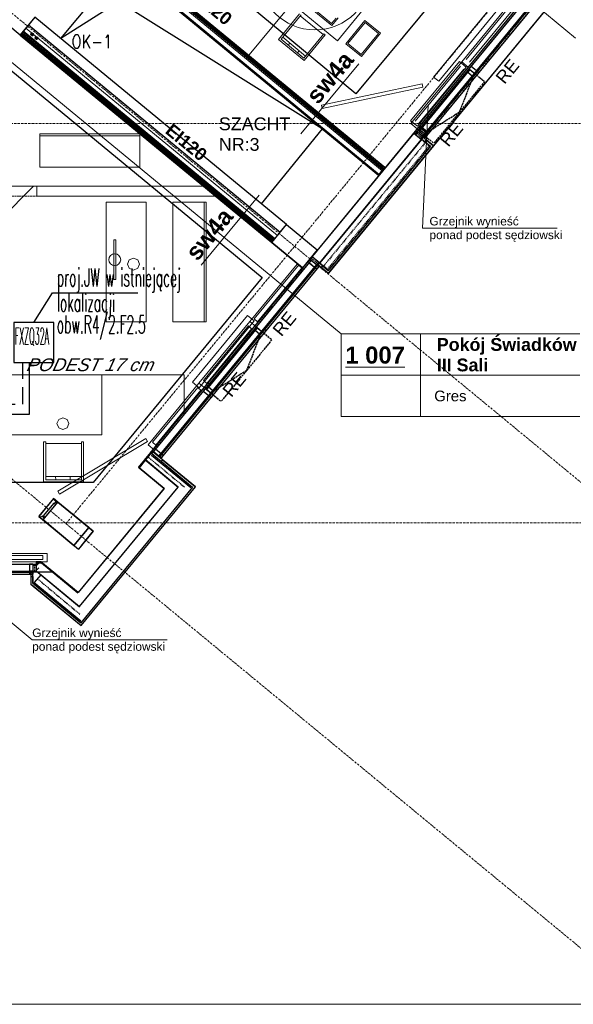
# Model space of a CAD drawing. Header units: millimetres. Extents: x -8642 to 28269, y -6609 to 3701.
# Tile 180 of 256: x 6804 to 7636, y -5987 to -4508. Entities that reach past the tile are written whole.
import ezdxf
from ezdxf.enums import TextEntityAlignment as Align

# ---------------------------------------------------------------- set-up
doc = ezdxf.new("R2010")
doc.units = ezdxf.units.MM
doc.header["$LTSCALE"] = 1000
doc.header["$MEASUREMENT"] = 0
for name, pattern in [('DASHED', [19.05, 12.7, -6.35]), ('rzut 1 pietra$0$ArchiTECH.PC 1. Line Type', [0.004, 0.003, -0.001]), ('rzut 1 pietra$0$ArchiTECH.PC 2. Line Type', [0.0025, 0.0015, -0.001]), ('rzut 1 pietra$0$ArchiTECH.PC 5. Line Type', [0.0053, 0.003, -0.001, 0.0003, -0.001]), ('rzut 1 pietra$0$ArchiTECH.PC Solid Line Type', [0]), ('SUFIT_1 PIETRO$0$ArchiTECH.PC 1. Line Type', [0.004, 0.003, -0.001]), ('SUFIT_1 PIETRO$0$ArchiTECH.PC 2. Line Type', [0.0025, 0.0015, -0.001]), ('SUFIT_1 PIETRO$0$ArchiTECH.PC Solid Line Type', [0])]:
    doc.linetypes.add(name, pattern=pattern)
doc.layers.get('0').update_dxf_attribs({"lineweight": 25})
for name, color, linetype, lineweight in [('2DL_SYM', 7, 'Continuous', 30), ('_Etap_1_klimatyzator_w starej_lokalizacji', 5, 'Continuous', 30), ('_Etap_1_opis', 7, 'Continuous', 30), ('_Etapy_opis', 7, 'Continuous', 18), ('IS_ARCH', 254, 'Continuous', 18), ('IS_FREON_GAZ', 254, 'DASHED', 30), ('IS_HC_FREON_CIECZ', 254, 'Continuous', 30), ('KLIMA_BEZ_ZMIAN', 254, 'Continuous', 30)]:
    doc.layers.add(name, color=color, linetype=linetype, lineweight=lineweight)
for name, color, linetype in [('SUFIT_1 PIETRO$0$ELEM KONSTRUKCJI - inwent', 254, 'Continuous'), ('SUFIT_1 PIETRO$0$INWENTARYZACJA', 254, 'Continuous'), ('SUFIT_1 PIETRO$0$Kalka 1', 254, 'Continuous'), ('SUFIT_1 PIETRO$0$Layer248', 254, 'Continuous'), ('SUFIT_1 PIETRO$0$LAYER79', 254, 'Continuous'), ('SUFIT_1 PIETRO$0$TYP SUFITÓW_NOWYCH', 254, 'Continuous')]:
    doc.layers.add(name, color=color, linetype=linetype)
doc.styles.add('CP_ATTR', font='simplex.shx')
doc.styles.add('romans1', font='simplex.shx', dxfattribs={"width": 0.8})
doc.styles.add('rzut 1 pietra$0$ArchiTECHStyle1', font='arial.ttf', dxfattribs={"height": 0.16})
doc.styles.add('rzut 1 pietra$0$ArchiTECHStyle2', font='ariali.ttf', dxfattribs={"oblique": 15, "height": 0.16})
doc.styles.add('rzut 1 pietra$0$ArchiTECHStyle3', font='arialbd.ttf', dxfattribs={"height": 0.192})

# ---------------------------------------------------------------- blocks, each defined once
blk = doc.blocks.new('jw_FXZQ32A')
blk.add_lwpolyline([(0, 0), (60, 0), (60, 60), (0, 60)], close=True)
at = {"color": 7, "style": 'romans1', "width": 0.35}
blk.add_text('FXZQ32A', height=25, rotation=359.9189, dxfattribs=at).set_placement((1.5, 27.4))

msp = doc.modelspace()

# ---------------------------------------------------------------- linework, layer by layer
at = {"layer": '_Etap_1_opis'}
for p, q in [((6825.4, -4963.3), (6853.8, -4918.5)), ((6853.8, -4918.5), (6981.7, -4918.5))]:
    msp.add_line(p, q, dxfattribs=at)
at = {"layer": '_Etapy_opis', "color": 5}
msp.add_lwpolyline([(3477.8, -3961.2), (3141.9, -3007), (5530.3, -3007), (5741.1, -2653.1), (9611.1, -4017.9), (7982.1, -5987.2), (4191, -5987.2), (4191.2, -3961.2)], close=True, dxfattribs=at)
at = {"layer": 'IS_ARCH', "linetype": 'rzut 1 pietra$0$ArchiTECH.PC 5. Line Type'}
for p, q in [((11454.1, 291.3), (6873.9, -5265.2)), ((5712.6, -3608.2), (8017, -5507.7)), ((5369.2, -4024.9), (7673.5, -5924.4)), ((2842.3, -4663.5), (8377.9, -4664.1)), ((-3569.1, -5262.9), (7882.4, -5264))]:
    msp.add_line(p, q, dxfattribs=at)
at = {"layer": 'IS_ARCH', "linetype": 'rzut 1 pietra$0$ArchiTECH.PC 1. Line Type'}
for p, q in [((7964.4, -4012.9), (7255.2, -4873.3)), ((7487.5, -4588.5), (7464.7, -4647.6)), ((7487.5, -4588.5), (7502.9, -4601.2)), ((7502.9, -4601.2), (7426.6, -4693.8)), ((7464.7, -4647.6), (7411.1, -4681.1)), ((7411.1, -4681.1), (7426.6, -4693.8)), ((6680.3, -4758.2), (6830.3, -4758.2)), ((6680.3, -4773.2), (6830.3, -4773.2)), ((7243.6, -4863.8), (6982.7, -5180.3)), ((7243.6, -4863.8), (7255.2, -4873.3)), ((7167.8, -4976.2), (7145.1, -5035.3)), ((7167.8, -4976.2), (7183.3, -4989)), ((7183.3, -4989), (7107, -5081.6)), ((7145.1, -5035.3), (7091.5, -5068.8)), ((7091.5, -5068.8), (7107, -5081.6)), ((6982.7, -5180.3), (7021.3, -5212.1)), ((6837.2, -5323.9), (6891.9, -5369))]:
    msp.add_line(p, q, dxfattribs=at)
at = {"layer": 'IS_ARCH', "linetype": 'rzut 1 pietra$0$ArchiTECH.PC Solid Line Type'}
for p, q in [((7149.3, -4560.8), (7501.6, -4133.6)), ((7799, -4194), (7401.4, -4676.3)), ((7807.1, -4200.7), (7409.5, -4683)), ((7808.2, -4201.7), (7410.7, -4684)), ((7810.5, -4203.6), (7413, -4685.9)), ((7824.7, -4213.9), (7425.9, -4697.8)), ((7706.4, -4302.4), (7353.4, -4730.7)), ((7639.6, -4535.8), (7422.4, -4356.8)), ((7616.9, -4362.6), (7426.3, -4594.3)), ((7616.9, -4362.6), (7426.3, -4594.3)), ((7353, -4730.3), (6917.4, -4371.3)), ((6917.6, -4373.4), (7352, -4731.5)), ((6917.8, -4375.5), (7351.1, -4732.6)), ((6918, -4377.6), (7350.1, -4733.8)), ((7434.1, -4600.7), (7624.7, -4369)), ((7434.1, -4600.7), (7624.7, -4369)), ((6918.2, -4379.7), (7349.1, -4735)), ((6919.2, -4390.3), (7344.4, -4740.7)), ((6866.2, -4536.3), (6958.4, -4424.4)), ((6958.4, -4424.4), (7258.9, -4672.3)), ((7548.5, -4474.3), (7468.4, -4571.5)), ((7548.5, -4478.5), (7475, -4567.8)), ((6804.9, -4531.2), (6758.6, -4493.1)), ((6953.3, -4481.5), (6866.2, -4536.3)), ((7258.9, -4672.3), (6953.3, -4481.5)), ((7212.1, -4482.8), (7281.6, -4539.9)), ((7273.2, -4517), (7238.5, -4488.4)), ((7241.3, -4488.1), (7272.9, -4514.1)), ((7281.6, -4539.9), (7329.3, -4482)), ((7478, -4579.5), (7558.1, -4482.3)), ((7553.6, -4482.7), (7480, -4571.9)), ((7287.1, -4980.3), (6699.8, -4496.2)), ((6827.1, -4504.2), (6804.9, -4531.2)), ((7193.2, -4537.9), (7224.9, -4499.3)), ((7227, -4501), (7197, -4537.5)), ((7260.3, -4530.7), (7225.9, -4502.4)), ((7272.9, -4514.1), (7279.9, -4505.7)), ((7282.7, -4505.4), (7273.2, -4517)), ((7294.5, -4544.3), (7323.1, -4509.6)), ((7323.1, -4509.6), (7346.3, -4528.6)), ((6813.5, -4520.8), (6804.9, -4531.2)), ((7191.6, -4832.6), (6813.5, -4520.8)), ((7323.4, -4512.4), (7297.3, -4544.1)), ((7343.4, -4528.9), (7323.4, -4512.4)), ((6804.9, -4531.2), (7080.2, -4758.2)), ((7184, -4841.8), (6805.8, -4530.1)), ((7185, -4840.7), (6806.8, -4528.9)), ((7185.9, -4839.5), (6807.7, -4527.8)), ((7186.9, -4838.3), (6808.7, -4526.6)), ((7231.8, -4569.7), (7193.2, -4537.9)), ((7197, -4537.5), (7231.4, -4565.8)), ((7234, -4562.9), (7199.5, -4534.5)), ((7231.4, -4565.8), (7261.4, -4529.3)), ((7263.5, -4531), (7231.8, -4569.7)), ((7261.4, -4529.3), (7263.5, -4531)), ((7317.4, -4560.6), (7343.4, -4528.9)), ((7346.3, -4528.6), (7317.7, -4563.4)), ((7210.3, -4543.4), (7207.8, -4546.4)), ((7221.9, -4558), (7224.4, -4555)), ((7317.7, -4563.4), (7294.5, -4544.3)), ((7297.3, -4544.1), (7317.4, -4560.6)), ((7226.9, -4679.8), (7313.9, -4574.3)), ((7464.9, -4571.2), (7391.7, -4659.9)), ((7464.9, -4571.2), (7391.7, -4659.9)), ((7468.4, -4571.5), (7392, -4664.1)), ((7466.4, -4578.2), (7398.7, -4660.4)), ((7401.7, -4672.1), (7478, -4579.5)), ((7401.8, -4668.2), (7474.9, -4579.4)), ((7401.8, -4668.2), (7474.9, -4579.4)), ((7471.5, -4582.3), (7403.6, -4664.5)), ((7480.9, -4583.1), (7404.6, -4675.7)), ((7474.9, -4579.4), (7464.9, -4571.2)), ((7474.9, -4579.4), (7464.9, -4571.2)), ((7468.4, -4571.5), (7478, -4579.5)), ((7478, -4579.5), (7468.4, -4571.5)), ((7480.9, -4583.1), (7477.7, -4586.9)), ((7482.5, -4577.9), (7479.3, -4581.8)), ((7479.3, -4581.8), (7487.5, -4588.5)), ((7480.9, -4583.1), (7487.5, -4588.5)), ((7482.5, -4577.9), (7490.7, -4584.6)), ((7490.7, -4584.6), (7487.5, -4588.5)), ((7426.3, -4594.3), (7434.1, -4600.7)), ((7426.3, -4594.3), (7434.1, -4600.7)), ((7477.7, -4586.9), (7484.3, -4592.3)), ((7487.5, -4588.5), (7484.3, -4592.3)), ((7491.8, -4585.6), (7488.6, -4589.4)), ((7488.6, -4589.4), (7490.9, -4591.3)), ((7494.1, -4587.5), (7490.9, -4591.3)), ((7491.8, -4585.6), (7494.1, -4587.5)), ((7408.8, -4604.6), (7257.9, -4636.6)), ((7408.8, -4604.6), (7257.9, -4636.6)), ((7259, -4641.5), (7409.9, -4609.5)), ((7259, -4641.5), (7409.9, -4609.5)), ((7409.9, -4609.5), (7408.8, -4604.6)), ((7409.9, -4609.5), (7408.8, -4604.6)), ((7257.9, -4636.6), (7259, -4641.5)), ((7257.9, -4636.6), (7259, -4641.5)), ((7409.3, -4821.4), (7418.1, -4636.8)), ((7258.9, -4672.3), (7167.3, -4784.7)), ((7405.5, -4667.4), (7243.7, -4863.8)), ((7258.9, -4672.3), (7258.9, -4672.3)), ((7391.7, -4659.9), (7401.8, -4668.2)), ((7391.7, -4659.9), (7401.8, -4668.2)), ((7392, -4664.1), (7401.7, -4672.1)), ((7404.6, -4672.5), (7401.4, -4676.3)), ((7407.7, -4671.8), (7404.6, -4675.7)), ((7404.6, -4672.5), (7412.7, -4679.2)), ((7417.1, -4676.9), (7405.5, -4667.4)), ((7407.7, -4671.8), (7414.3, -4677.2)), ((6984.7, -4679.5), (6834.7, -4679.5)), ((6834.7, -4679.5), (6834.7, -4729.5)), ((6984.7, -4682.5), (6834.7, -4682.5)), ((6984.7, -4729.5), (6984.7, -4679.5)), ((7396.3, -4678.6), (7243.7, -4863.8)), ((7255.2, -4873.3), (7417.1, -4676.9)), ((7407.9, -4688.1), (7255.2, -4873.3)), ((7396.3, -4678.6), (7407.9, -4688.1)), ((7401.4, -4676.3), (7398.2, -4680.2)), ((7398.2, -4680.2), (7399.2, -4681)), ((7402.4, -4677.1), (7399.2, -4681)), ((7401.4, -4676.3), (7402.4, -4677.1)), ((7401.4, -4676.3), (7409.6, -4683)), ((7404, -4684.8), (7406.5, -4686.8)), ((7404.6, -4675.7), (7411.1, -4681.1)), ((7411.2, -4681.2), (7406.5, -4686.9)), ((7411.2, -4681.2), (7406.5, -4686.8)), ((7406.5, -4686.9), (7407.5, -4687.7)), ((7412.2, -4682), (7407.5, -4687.7)), ((7410.1, -4684.7), (7408.1, -4687)), ((7408.1, -4687), (7421.6, -4698.2)), ((7412.7, -4679.2), (7409.6, -4683)), ((7425.9, -4697.8), (7410.1, -4684.7)), ((7413.9, -4680.1), (7410.7, -4684)), ((7410.7, -4684), (7413, -4685.9)), ((7414.3, -4677.2), (7411.1, -4681.1)), ((7411.2, -4681.2), (7412.2, -4682)), ((7416.2, -4682), (7413, -4685.9)), ((7413.9, -4680.1), (7416.2, -4682)), ((7421.6, -4698.2), (7267.7, -4884.9)), ((7421.6, -4698.2), (7267.7, -4884.9)), ((7268.1, -4889.1), (7425.9, -4697.8)), ((7425.9, -4697.8), (7268.1, -4889.1)), ((7415.1, -4688.9), (7413.2, -4691.2)), ((7413.2, -4691.2), (7421.6, -4698.2)), ((7415.1, -4688.9), (7425.9, -4697.8)), ((6834.7, -4729.5), (6984.7, -4729.5)), ((7344.4, -4740.7), (7353, -4730.3)), ((6680.3, -4758.2), (6830.3, -4758.2)), ((6830.3, -4758.2), (6680.3, -4758.2)), ((6830.3, -4758.2), (6680.3, -4758.2)), ((6825.3, -4758.2), (6775.8, -4807.7)), ((7080.2, -4758.2), (6830.3, -4758.2)), ((6830.3, -4758.2), (6830.3, -4763.2)), ((6830.3, -4763.2), (6830.3, -4773.2)), ((6830.3, -4773.2), (7098.4, -4773.2)), ((7164.1, -4771.6), (7077.1, -4877.1)), ((7098.4, -4773.2), (7183, -4843)), ((6934.3, -4962.3), (6934.3, -4782.3)), ((6934.3, -4782.3), (6994.3, -4782.3)), ((6994.3, -4782.3), (6994.3, -4962.3)), ((7084.3, -4782.3), (7034.3, -4782.3)), ((7034.3, -4782.3), (7034.3, -4962.3)), ((7081.3, -4962.3), (7081.3, -4782.3)), ((7084.3, -4962.3), (7084.3, -4782.3)), ((7183, -4842.9), (7205.2, -4815.9)), ((7205.2, -4815.9), (7251.5, -4854)), ((7409.3, -4821.4), (7612.1, -4821.4)), ((7183, -4843), (7191.6, -4832.6)), ((6945.6, -4838.7), (6945.6, -4898.7)), ((6948.6, -4838.7), (6945.6, -4838.7)), ((6948.6, -4898.7), (6948.6, -4838.7)), ((7229.3, -4881.1), (7183, -4842.9)), ((7183, -4843), (7229.3, -4881.1)), ((7183, -4843), (7229.3, -4881.1)), ((7251.5, -4854), (7229.3, -4881.1)), ((7251.6, -4854.1), (7229.3, -4881.1)), ((7243.7, -4863.8), (7255.2, -4873.3)), ((7243.7, -4863.8), (7255.2, -4873.3)), ((6969, -4869), (6966.3, -4875.3)), ((6966.3, -4875.3), (6969, -4881.7)), ((6975.3, -4866.4), (6969, -4869)), ((6981.6, -4869), (6975.3, -4866.4)), ((6975.3, -4866.4), (6975.3, -4866.4)), ((6984.3, -4875.3), (6981.6, -4869)), ((6981.6, -4881.7), (6984.3, -4875.3)), ((7242.4, -4869.2), (7005.4, -5156.7)), ((7250.5, -4875.9), (7013.5, -5163.4)), ((7251.7, -4876.9), (7014.7, -5164.4)), ((7254, -4878.8), (7017, -5166.3)), ((7221.3, -4875.2), (7150.1, -4961.6)), ((7224.4, -4875.7), (7156.7, -4957.8)), ((7229.3, -4879.7), (7161.6, -4961.9)), ((7230.9, -4883.1), (7221.3, -4875.2)), ((7242.4, -4869.2), (7239.2, -4873.1)), ((7239.2, -4873.1), (7247.4, -4879.8)), ((7242.4, -4869.2), (7250.5, -4875.9)), ((7250.5, -4875.9), (7247.4, -4879.8)), ((7251.7, -4876.9), (7248.5, -4880.7)), ((7253.8, -4872.2), (7249.1, -4877.9)), ((7253.7, -4872.2), (7249.1, -4877.9)), ((7249.1, -4877.9), (7250.1, -4878.7)), ((7254.8, -4873), (7250.1, -4878.7)), ((7254, -4878.8), (7250.8, -4882.6)), ((7251.2, -4870.2), (7253.7, -4872.2)), ((7251.7, -4876.9), (7254, -4878.8)), ((7254.2, -4873.8), (7252.3, -4876.1)), ((7252.3, -4876.1), (7268.1, -4889.1)), ((7253.8, -4872.2), (7254.8, -4873)), ((7267.7, -4884.9), (7254.2, -4873.8)), ((7259.2, -4877.9), (7257.3, -4880.2)), ((7257.3, -4880.2), (7268.1, -4889.1)), ((7259.2, -4877.9), (7267.7, -4884.9)), ((6969, -4881.7), (6975.3, -4884.3)), ((6975.3, -4884.3), (6981.6, -4881.7)), ((7229.3, -4881.1), (6982.7, -5180.3)), ((7159.7, -4969.5), (7230.9, -4883.1)), ((7248.5, -4880.7), (7250.8, -4882.6)), ((6945.6, -4898.7), (6948.6, -4898.7)), ((7146.6, -4952.5), (7063.9, -5052.8)), ((7146.6, -4952.5), (7063.9, -5052.8)), ((7156.6, -4960.7), (7146.6, -4952.5)), ((7156.6, -4960.7), (7146.6, -4952.5)), ((6994.3, -4962.3), (6934.3, -4962.3)), ((7034.3, -4962.3), (7084.3, -4962.3)), ((7150.1, -4961.6), (7073.7, -5054.2)), ((7073.9, -5061), (7156.6, -4960.7)), ((7073.9, -5061), (7156.6, -4960.7)), ((7148.1, -4968.3), (7080.4, -5050.4)), ((7152.7, -4972.7), (7148.1, -4968.3)), ((7159.7, -4969.5), (7150.1, -4961.6)), ((7150.1, -4961.6), (7159.7, -4969.5)), ((7156.7, -4957.8), (7161.6, -4961.9)), ((7083.4, -5062.1), (7159.7, -4969.5)), ((7161.3, -4970.8), (7084.9, -5063.4)), ((7153, -4972.3), (7085.3, -5054.5)), ((7161.3, -4970.8), (7158.1, -4974.7)), ((7158.1, -4974.7), (7164.7, -4980.1)), ((7159.7, -4969.5), (7167.8, -4976.2)), ((7161.3, -4970.8), (7167.8, -4976.2)), ((7167.8, -4976.2), (7164.7, -4980.1)), ((7171, -4972.4), (7167.8, -4976.2)), ((7172.2, -4973.3), (7169, -4977.2)), ((7169, -4977.2), (7171.3, -4979.1)), ((7174.5, -4975.2), (7171.3, -4979.1)), ((7172.2, -4973.3), (7174.5, -4975.2)), ((7287.1, -4980.3), (7645.9, -4980.3)), ((7287.1, -4980.3), (7287.1, -5104.2)), ((7406.3, -4980.3), (7406.3, -5104.2)), ((6435.4, -5041.9), (7051.3, -5041.9)), ((6928, -5041.9), (6608, -5041.9)), ((6928, -5131.9), (6928, -5041.9)), ((7051.3, -5041.9), (7051.3, -5101)), ((7287.1, -5042.3), (7645.9, -5042.3)), ((7073.7, -5054.2), (6997.4, -5146.8)), ((7063.9, -5052.8), (7073.9, -5061)), ((7063.9, -5052.8), (7073.9, -5061)), ((7073.7, -5054.2), (7083.4, -5062.1)), ((7083.4, -5062.1), (7073.7, -5054.2)), ((7080.4, -5050.4), (7085.3, -5054.5)), ((7071.8, -5060.9), (7004.1, -5143)), ((7007.1, -5154.7), (7083.4, -5062.1)), ((7076.7, -5064.9), (7008.9, -5147.1)), ((7071.8, -5060.9), (7077.4, -5065.5)), ((7083.4, -5062.1), (7080.2, -5066)), ((7080.2, -5066), (7088.3, -5072.7)), ((7083.4, -5062.1), (7091.5, -5068.8)), ((7088.1, -5059.6), (7084.9, -5063.4)), ((7084.9, -5063.4), (7091.5, -5068.8)), ((7088.1, -5059.6), (7094.7, -5065)), ((7091.5, -5068.8), (7088.3, -5072.7)), ((7092.7, -5069.8), (7089.5, -5073.6)), ((7094.7, -5065), (7091.5, -5068.8)), ((7095, -5071.7), (7091.8, -5075.5)), ((7092.7, -5069.8), (7095, -5071.7)), ((7089.5, -5073.6), (7091.8, -5075.5)), ((6862.9, -5108.7), (6860.3, -5115)), ((6860.3, -5115), (6862.9, -5121.4)), ((6869.3, -5106.1), (6862.9, -5108.7)), ((6875.6, -5108.7), (6869.3, -5106.1)), ((6869.3, -5106.1), (6869.3, -5106.1)), ((6878.2, -5115), (6875.6, -5108.7)), ((6875.6, -5121.4), (6878.2, -5115)), ((7287.1, -5104.2), (7645.9, -5104.2)), ((6608, -5131.9), (6928, -5131.9)), ((6862.9, -5121.4), (6869.3, -5124)), ((6869.3, -5124), (6875.6, -5121.4)), ((6840.2, -5142.5), (6840.2, -5202.5)), ((6843.5, -5142.5), (6840.2, -5142.5)), ((6843.5, -5199.2), (6843.5, -5142.5)), ((6843.5, -5144.6), (6897, -5144.6)), ((6994, -5137.3), (6861.7, -5216.6)), ((6994, -5137.3), (6861.7, -5216.6)), ((6864.2, -5220.9), (6996.6, -5141.6)), ((6864.2, -5220.9), (6996.6, -5141.6)), ((6900.2, -5142.5), (6897, -5142.5)), ((6897, -5142.5), (6897, -5199.2)), ((6900.2, -5202.5), (6900.2, -5142.5)), ((6996.6, -5141.6), (6994, -5137.3)), ((6996.6, -5141.6), (6994, -5137.3)), ((6997.4, -5146.8), (7007.1, -5154.7)), ((7004.1, -5143), (7008.9, -5147.1)), ((7003.5, -5155.1), (6992.3, -5168.7)), ((7004.5, -5155.9), (6993.2, -5169.5)), ((7004.8, -5157.5), (7002.9, -5159.8)), ((7002.9, -5159.8), (7064.2, -5210.4)), ((7003.5, -5155.1), (7004.5, -5155.9)), ((7068.4, -5210), (7004.8, -5157.5)), ((7008.6, -5152.9), (7005.4, -5156.7)), ((7005.4, -5156.7), (7013.5, -5163.4)), ((7008.6, -5152.9), (7016.7, -5159.6)), ((7016.7, -5159.6), (7013.5, -5163.4)), ((7017.9, -5160.5), (7014.7, -5164.4)), ((7017.9, -5160.5), (7020.2, -5162.4)), ((6992.3, -5168.7), (6982.7, -5180.3)), ((6993.2, -5169.5), (6983.7, -5181.1)), ((6992.3, -5168.7), (6993.2, -5169.5)), ((6992.3, -5168.7), (7042.4, -5210.1)), ((7042.4, -5210.1), (6993.2, -5169.5)), ((7002.5, -5162.2), (7061.4, -5210.7)), ((7014.7, -5164.4), (7017, -5166.3)), ((7020.2, -5162.4), (7017, -5166.3)), ((7019, -5169.2), (7017.1, -5171.6)), ((7017.1, -5171.6), (7064.2, -5210.4)), ((7019, -5169.2), (7068.4, -5210)), ((6982.7, -5180.3), (7021.3, -5212.1)), ((6982.7, -5180.3), (7021.3, -5212.1)), ((6983.7, -5181.1), (7021.3, -5212.1)), ((6840.2, -5202.5), (6900.2, -5202.5)), ((6843.4, -5194.5), (6897, -5194.5)), ((6897, -5199.2), (6843.5, -5199.2)), ((6858.4, -5199.2), (6858.2, -5194.5)), ((6880.2, -5194.5), (6880.2, -5199.2)), ((6861.7, -5216.6), (6864.2, -5220.9)), ((6861.7, -5216.6), (6864.2, -5220.9)), ((7021.3, -5212.1), (6892.2, -5368.7)), ((6894.2, -5389.8), (7042.4, -5210.1)), ((7064.2, -5210.4), (6896.3, -5414.1)), ((6896.7, -5418.3), (7068.4, -5210)), ((6855.2, -5227.2), (6833, -5254.2)), ((6839.5, -5259.6), (6861.8, -5232.6)), ((6840, -5253.5), (6855.9, -5234.3)), ((6861.8, -5232.6), (6855.2, -5227.2)), ((6855.2, -5227.2), (6914.7, -5276.2)), ((6855.3, -5227.3), (6855.3, -5227.3)), ((6855.4, -5228.6), (6860.7, -5233.9)), ((6855.9, -5234.3), (6858.6, -5236.5)), ((6856.4, -5234.6), (6859.9, -5231.1)), ((6858.6, -5236.5), (6861.8, -5232.6)), ((6861.8, -5232.6), (6908.1, -5270.7)), ((6861.8, -5232.7), (6908.1, -5270.8)), ((6833, -5254.2), (6839.5, -5259.6)), ((6833, -5254.2), (6892.5, -5303.3)), ((6835.1, -5256), (6837.2, -5253.8)), ((6838.1, -5253.7), (6841.5, -5257.2)), ((6839.5, -5259.6), (6842.7, -5255.8)), ((6885.8, -5297.7), (6839.5, -5259.6)), ((6839.6, -5259.7), (6885.9, -5297.8)), ((6842.7, -5255.8), (6840, -5253.5)), ((6908.1, -5270.7), (6885.8, -5297.7)), ((6908.1, -5270.8), (6885.9, -5297.8)), ((6914.7, -5276.2), (6903.6, -5289.7)), ((6903.6, -5289.7), (6892.5, -5303.3)), ((6823.1, -5439.7), (6681.6, -5322.6)), ((6845.5, -5310.1), (6718.5, -5310.1)), ((6718.5, -5322.6), (6845.5, -5322.6)), ((6727.9, -5313.3), (6838.9, -5313.3)), ((6727.9, -5319.3), (6838.9, -5319.3)), ((6829.2, -5328.3), (6834.9, -5322.6)), ((6829.2, -5322.6), (6829.2, -5337.6)), ((6836.3, -5322.6), (6829.2, -5322.6)), ((6829.2, -5323.9), (6837.3, -5323.9)), ((6829.2, -5323.9), (6829.2, -5336.2)), ((6892.2, -5368.7), (6836.3, -5322.6)), ((6837.3, -5323.9), (6891.9, -5369)), ((6838.9, -5313.3), (6838.9, -5319.3)), ((6845.5, -5322.6), (6845.5, -5310.1)), ((6845.5, -5310.1), (6845.5, -5322.6)), ((6179.8, -5336.9), (6853.7, -5337.5)), ((6469.4, -5326), (6824.2, -5326.2)), ((6470.4, -5336.5), (6824.2, -5336.6)), ((6470.4, -5338), (6824.2, -5338)), ((6824.2, -5326.2), (6819.2, -5326.2)), ((6819.2, -5326.2), (6819.2, -5336.6)), ((6824.2, -5336.6), (6819.2, -5336.6)), ((6819.2, -5338), (6819.2, -5341)), ((6824.2, -5338), (6819.2, -5338)), ((6824.3, -5336.7), (6821.3, -5336.7)), ((6821.3, -5336.7), (6821.3, -5356)), ((6821.4, -5336.7), (6821.4, -5338)), ((6821.4, -5336.7), (6829.2, -5336.7)), ((6829.2, -5338), (6821.4, -5338)), ((6821.9, -5336.7), (6829.2, -5336.7)), ((6824.2, -5326.2), (6824.2, -5327.4)), ((6824.2, -5326.2), (6829.2, -5326.2)), ((6824.2, -5326.2), (6824.2, -5336.6)), ((6824.2, -5327.4), (6829.2, -5327.4)), ((6824.2, -5338), (6824.2, -5341)), ((6824.3, -5354.6), (6824.3, -5336.7)), ((6829.2, -5326.2), (6829.2, -5327.4)), ((6829.2, -5327.4), (6829.2, -5336.7)), ((6829.2, -5335.4), (6833, -5331.5)), ((6829.2, -5336.2), (6894, -5390.2)), ((6829.2, -5336.7), (6829.2, -5338)), ((6829.2, -5337.6), (6830.9, -5337.6)), ((6830.9, -5337.6), (6894.2, -5389.8)), ((6853.7, -5337.5), (6891.9, -5369)), ((6470.4, -5341), (6824.2, -5341)), ((6824.2, -5341), (6819.2, -5341)), ((6821.3, -5344.4), (6821.3, -5356)), ((6821.3, -5344.4), (6824.3, -5344.4)), ((6824.3, -5344.4), (6824.3, -5354.6)), ((6835.9, -5342.3), (6826.3, -5353.7)), ((6826.3, -5353.7), (6896, -5411.3)), ((6821.3, -5356), (6896.7, -5418.3)), ((6821.3, -5356), (6824.7, -5358.8)), ((6896.3, -5414.1), (6824.3, -5354.6)), ((6824.3, -5354.6), (6826.6, -5356.5)), ((6824.7, -5358.8), (6896.7, -5418.3)), ((6826.6, -5356.5), (6896.3, -5414.1)), ((6823.1, -5439.7), (7026, -5439.7))]:
    msp.add_line(p, q, dxfattribs=at)
at = {"layer": 'IS_ARCH', "linetype": 'rzut 1 pietra$0$ArchiTECH.PC 2. Line Type'}
for p, q in [((7400.9, -4678.9), (7408.1, -4684.8)), ((7409.7, -4682.9), (7406.4, -4686.8)), ((7407.9, -4688.1), (7419.5, -4697.7)), ((7413.7, -4692.9), (7261, -4878.1)), ((7419.5, -4697.7), (7266.8, -4882.9)), ((7242, -4865.8), (7252, -4874.1)), ((7253.7, -4872.1), (7250.4, -4876.1)), ((7255.2, -4873.3), (7266.8, -4882.9)), ((6997, -5164.9), (7052, -5210.2)), ((6824.2, -5336.6), (6829.2, -5336.6)), ((6826.5, -5327.7), (6826.5, -5336.6)), ((6831.1, -5348), (6894.7, -5401.1))]:
    msp.add_line(p, q, dxfattribs=at)
at = {"layer": 'IS_ARCH', "linetype": 'rzut 1 pietra$0$ArchiTECH.PC Solid Line Type'}
for centre, radius in [((7247.9, -4439), 84.5), ((6947.1, -4868.7), 8.96)]:
    msp.add_circle(centre, radius, dxfattribs=at)
at = {"layer": 'IS_FREON_GAZ', "ltscale": 0.002}
msp.add_lwpolyline([(6200.7, -5085.6), (6809.2, -5085.6), (6809.2, -5023.3)], dxfattribs=at)
at = {"layer": 'IS_HC_FREON_CIECZ', "ltscale": 0.002}
msp.add_line((5068.7, -5100.6), (6819.2, -5100.6), dxfattribs=at)
msp.add_lwpolyline([(6819.2, -5100.6), (6819.2, -5023.3)], dxfattribs=at)
at = {"layer": 'KLIMA_BEZ_ZMIAN', "linetype": 'DASHED', "ltscale": 0.5}
for p, q in [((6821.1, -4529.9), (6822.8, -4528.2)), ((6821.1, -4530.1), (6823, -4528.2)), ((6821.1, -4530.3), (6823.1, -4528.2)), ((6821.1, -4530.5), (6823.3, -4528.2)), ((6821.1, -4529.7), (6822.5, -4528.3)), ((6821.1, -4530.6), (6823.4, -4528.3)), ((6821.1, -4530.8), (6823.6, -4528.3)), ((6821.2, -4530.9), (6823.7, -4528.3)), ((6821.2, -4529.4), (6822.3, -4528.4)), ((6821.2, -4531), (6823.9, -4528.4)), ((6821.3, -4531.1), (6824, -4528.5)), ((6821.3, -4531.3), (6824.1, -4528.5)), ((6821.4, -4529), (6821.9, -4528.6)), ((6821.4, -4531.4), (6824.2, -4528.6)), ((6821.5, -4531.5), (6824.3, -4528.7)), ((6821.6, -4531.6), (6824.4, -4528.7)), ((6821.7, -4531.7), (6824.5, -4528.8)), ((6821.7, -4531.7), (6824.6, -4528.9)), ((6821.8, -4531.8), (6824.6, -4529)), ((6821.9, -4531.9), (6824.7, -4529.1)), ((6822.1, -4532), (6824.8, -4529.2)), ((6822.2, -4532), (6824.8, -4529.3)), ((6822.3, -4532.1), (6824.9, -4529.5)), ((6822.4, -4532.1), (6824.9, -4529.6)), ((6822.6, -4532.2), (6825, -4529.7)), ((6822.7, -4532.2), (6825, -4529.9)), ((6822.9, -4532.2), (6825, -4530)), ((6823, -4532.2), (6825.1, -4530.2)), ((6823.2, -4532.2), (6825, -4530.4)), ((6823.4, -4532.2), (6825, -4530.6)), ((6823.6, -4532.1), (6825, -4530.8)), ((6823.9, -4532), (6824.8, -4531.1))]:
    msp.add_line(p, q, dxfattribs=at)
at = {"layer": 'KLIMA_BEZ_ZMIAN', "ltscale": 0.05}
for p, q in [((6827.4, -4535.8), (6829.4, -4533.8)), ((6827.4, -4535.9), (6829.5, -4533.8)), ((6827.5, -4535.4), (6829, -4533.9)), ((6827.5, -4535.6), (6829.2, -4533.9)), ((6827.5, -4536.1), (6829.7, -4533.9)), ((6827.5, -4536.3), (6829.9, -4533.9)), ((6827.5, -4536.4), (6830, -4533.9)), ((6827.6, -4535.1), (6828.7, -4534)), ((6827.6, -4536.5), (6830.1, -4534)), ((6827.6, -4536.7), (6830.3, -4534)), ((6827.7, -4536.8), (6830.4, -4534.1)), ((6827.7, -4536.9), (6830.5, -4534.1)), ((6827.8, -4534.7), (6828.3, -4534.2)), ((6827.8, -4537), (6830.6, -4534.2)), ((6827.9, -4537.1), (6830.7, -4534.3)), ((6828, -4537.2), (6830.8, -4534.4)), ((6828.1, -4537.3), (6830.9, -4534.4)), ((6828.1, -4537.4), (6831, -4534.5)), ((6828.2, -4537.4), (6831, -4534.6)), ((6828.3, -4537.5), (6831.1, -4534.7)), ((6828.5, -4537.6), (6831.2, -4534.9)), ((6828.6, -4537.6), (6831.2, -4535)), ((6828.7, -4537.7), (6831.3, -4535.1)), ((6828.8, -4537.7), (6831.3, -4535.2)), ((6829, -4537.8), (6831.4, -4535.4)), ((6829.1, -4537.8), (6831.4, -4535.5)), ((6829.3, -4537.8), (6831.4, -4535.7)), ((6829.4, -4537.8), (6831.4, -4535.8)), ((6829.6, -4537.8), (6831.4, -4536)), ((6829.8, -4537.8), (6831.4, -4536.2)), ((6830.1, -4537.7), (6831.3, -4536.5)), ((6830.4, -4537.6), (6831.2, -4536.8))]:
    msp.add_line(p, q, dxfattribs=at)
at = {"layer": 'KLIMA_BEZ_ZMIAN', "ltscale": 0.5}
msp.add_circle((6823.1, -4530.2), 2, dxfattribs=at)
msp.add_circle((6823.1, -4530.2), 2, dxfattribs=at)
at = {"layer": 'KLIMA_BEZ_ZMIAN', "ltscale": 0.05}
msp.add_circle((6829.4, -4535.8), 2, dxfattribs=at)
at = {"layer": 'SUFIT_1 PIETRO$0$ELEM KONSTRUKCJI - inwent', "linetype": 'SUFIT_1 PIETRO$0$ArchiTECH.PC Solid Line Type'}
for p, q in [((6804.9, -4531.3), (6758.6, -4493.1)), ((6827.1, -4504.3), (6804.9, -4531.3)), ((7183, -4843), (7205.2, -4816)), ((7205.2, -4816), (7251.5, -4854.1)), ((7229.3, -4881.1), (7183, -4843)), ((7251.5, -4854.1), (7229.3, -4881.1)), ((6839.5, -5259.7), (6861.8, -5232.7)), ((6861.8, -5232.7), (6908.1, -5270.8)), ((6885.8, -5297.8), (6839.5, -5259.7)), ((6908.1, -5270.8), (6885.8, -5297.8))]:
    msp.add_line(p, q, dxfattribs=at)
at = {"layer": 'SUFIT_1 PIETRO$0$INWENTARYZACJA', "linetype": 'SUFIT_1 PIETRO$0$ArchiTECH.PC Solid Line Type'}
for p, q in [((7353, -4730.4), (6917.4, -4371.4)), ((6919.4, -4392.5), (7343.4, -4742)), ((6866.2, -4536.4), (6958.4, -4424.5)), ((6958.4, -4424.5), (7258.9, -4672.3)), ((6953.3, -4481.6), (6866.2, -4536.4)), ((7258.9, -4672.3), (6953.3, -4481.6)), ((6827.2, -4504.4), (6817.7, -4516)), ((7205.2, -4815.9), (6827.2, -4504.4)), ((6817.7, -4516), (7195.6, -4827.5)), ((7405.5, -4667.5), (7243.7, -4863.9)), ((7258.9, -4672.3), (7258.9, -4672.3)), ((7417.1, -4677), (7405.5, -4667.5)), ((7255.2, -4873.4), (7417.1, -4677)), ((7410.1, -4684.8), (7408.1, -4687.1)), ((7408.1, -4687.1), (7421.6, -4698.3)), ((7425.9, -4697.8), (7410.1, -4684.8)), ((7421.6, -4698.3), (7267.7, -4885)), ((7268.1, -4889.2), (7425.9, -4697.8)), ((7343.4, -4742), (7353, -4730.4)), ((7195.6, -4827.5), (7205.2, -4815.9)), ((7243.7, -4863.9), (7255.2, -4873.4)), ((7254.2, -4873.9), (7252.3, -4876.2)), ((7252.3, -4876.2), (7268.1, -4889.2)), ((7267.7, -4885), (7254.2, -4873.9)), ((7004.8, -5157.6), (7002.9, -5159.9)), ((7002.9, -5159.9), (7064.2, -5210.5)), ((7068.4, -5210.1), (7004.8, -5157.6)), ((6993.2, -5169.6), (6983.7, -5181.2)), ((7042.4, -5210.2), (6993.2, -5169.6)), ((6983.7, -5181.2), (7021.3, -5212.2)), ((7021.3, -5212.2), (6892.2, -5368.8)), ((6894.2, -5389.9), (7042.4, -5210.2)), ((7064.2, -5210.5), (6896.3, -5414.2)), ((6896.7, -5418.4), (7068.4, -5210.1)), ((6855.2, -5227.3), (6833, -5254.3)), ((6840, -5253.6), (6855.9, -5234.3)), ((6861.8, -5232.7), (6855.2, -5227.3)), ((6855.3, -5227.4), (6855.3, -5227.3)), ((6855.4, -5228.7), (6860.7, -5234)), ((6855.9, -5234.3), (6858.6, -5236.6)), ((6856.4, -5234.7), (6859.9, -5231.2)), ((6858.6, -5236.6), (6861.8, -5232.7)), ((6833, -5254.3), (6839.5, -5259.7)), ((6835.1, -5256), (6837.2, -5253.9)), ((6838.1, -5253.8), (6841.5, -5257.3)), ((6839.5, -5259.7), (6842.7, -5255.9)), ((6842.7, -5255.9), (6840, -5253.6)), ((6829.2, -5328.4), (6834.9, -5322.7)), ((6829.2, -5322.7), (6829.2, -5337.7)), ((6836.3, -5322.7), (6829.2, -5322.7)), ((6892.2, -5368.8), (6836.3, -5322.7)), ((6824.3, -5336.8), (6821.3, -5336.7)), ((6821.3, -5336.7), (6821.3, -5356.1)), ((6824.3, -5354.7), (6824.3, -5336.8)), ((6829.2, -5335.5), (6833, -5331.6)), ((6829.2, -5337.7), (6830.9, -5337.7)), ((6830.9, -5337.7), (6894.2, -5389.9)), ((6821.3, -5356.1), (6896.7, -5418.4)), ((6896.3, -5414.2), (6824.3, -5354.7))]:
    msp.add_line(p, q, dxfattribs=at)
at = {"layer": 'SUFIT_1 PIETRO$0$Kalka 1', "linetype": 'SUFIT_1 PIETRO$0$ArchiTECH.PC 1. Line Type'}
for p, q in [((7964.4, -4013), (7255.2, -4873.4)), ((7487.5, -4588.6), (7464.7, -4647.6)), ((7487.5, -4588.6), (7502.9, -4601.3)), ((7502.9, -4601.3), (7426.6, -4693.9)), ((7464.7, -4647.6), (7411.1, -4681.2)), ((7411.1, -4681.2), (7426.6, -4693.9)), ((7243.6, -4863.9), (6982.7, -5180.4)), ((7243.6, -4863.9), (7255.2, -4873.4)), ((7167.8, -4976.3), (7145.1, -5035.4)), ((7167.8, -4976.3), (7183.3, -4989)), ((7183.3, -4989), (7107, -5081.6)), ((7145.1, -5035.4), (7091.5, -5068.9)), ((7091.5, -5068.9), (7107, -5081.6)), ((6982.7, -5180.4), (7021.3, -5212.2)), ((6837.2, -5324), (6891.9, -5369.1))]:
    msp.add_line(p, q, dxfattribs=at)
at = {"layer": 'SUFIT_1 PIETRO$0$Kalka 1', "linetype": 'SUFIT_1 PIETRO$0$ArchiTECH.PC Solid Line Type'}
for p, q in [((7799, -4194.1), (7401.4, -4676.4)), ((7807.1, -4200.8), (7409.5, -4683.1)), ((7808.2, -4201.8), (7410.7, -4684)), ((7810.5, -4203.7), (7413, -4685.9)), ((7824.7, -4214), (7425.9, -4697.8)), ((7706.4, -4302.5), (7353.4, -4730.8)), ((7480.9, -4583.1), (7404.6, -4675.7)), ((7480.9, -4583.1), (7477.7, -4587)), ((7482.5, -4578), (7479.3, -4581.9)), ((7479.3, -4581.9), (7487.5, -4588.6)), ((7480.9, -4583.1), (7487.5, -4588.6)), ((7482.5, -4578), (7490.7, -4584.7)), ((7490.7, -4584.7), (7487.5, -4588.6)), ((7477.7, -4587), (7484.3, -4592.4)), ((7487.5, -4588.6), (7484.3, -4592.4)), ((7491.8, -4585.6), (7488.6, -4589.5)), ((7488.6, -4589.5), (7490.9, -4591.4)), ((7494.1, -4587.6), (7490.9, -4591.4)), ((7491.8, -4585.6), (7494.1, -4587.6)), ((7404.6, -4672.5), (7401.4, -4676.4)), ((7407.7, -4671.9), (7404.6, -4675.7)), ((7404.6, -4672.5), (7412.7, -4679.2)), ((7407.7, -4671.9), (7414.3, -4677.3)), ((7396.3, -4678.7), (7243.7, -4863.9)), ((7407.9, -4688.2), (7255.2, -4873.4)), ((7396.3, -4678.7), (7407.9, -4688.2)), ((7401.4, -4676.4), (7398.2, -4680.3)), ((7398.2, -4680.3), (7399.2, -4681.1)), ((7402.4, -4677.2), (7399.2, -4681.1)), ((7401.4, -4676.4), (7409.6, -4683.1)), ((7401.4, -4676.4), (7402.4, -4677.2)), ((7404, -4684.9), (7406.5, -4686.9)), ((7404.6, -4675.7), (7411.1, -4681.2)), ((7411.2, -4681.3), (7406.5, -4686.9)), ((7411.2, -4681.3), (7406.5, -4687)), ((7406.5, -4687), (7407.5, -4687.8)), ((7412.2, -4682.1), (7407.5, -4687.8)), ((7412.7, -4679.2), (7409.6, -4683.1)), ((7413.9, -4680.2), (7410.7, -4684)), ((7410.7, -4684), (7413, -4685.9)), ((7414.3, -4677.3), (7411.1, -4681.2)), ((7411.2, -4681.3), (7412.2, -4682.1)), ((7416.2, -4682.1), (7413, -4685.9)), ((7413.9, -4680.2), (7416.2, -4682.1)), ((7421.6, -4698.3), (7267.7, -4885)), ((7425.9, -4697.8), (7268.1, -4889.2)), ((7415.1, -4688.9), (7413.2, -4691.3)), ((7413.2, -4691.3), (7421.6, -4698.3)), ((7415.1, -4688.9), (7425.9, -4697.8)), ((7183, -4843.1), (7229.3, -4881.2)), ((7183, -4843.1), (7229.3, -4881.2)), ((7251.6, -4854.2), (7229.3, -4881.2)), ((7243.7, -4863.9), (7255.2, -4873.4)), ((7242.4, -4869.3), (7005.4, -5156.8)), ((7250.5, -4876), (7013.5, -5163.5)), ((7251.7, -4877), (7014.7, -5164.5)), ((7254, -4878.9), (7017, -5166.4)), ((7242.4, -4869.3), (7239.2, -4873.2)), ((7239.2, -4873.2), (7247.4, -4879.9)), ((7242.4, -4869.3), (7250.5, -4876)), ((7250.5, -4876), (7247.4, -4879.9)), ((7251.7, -4876.9), (7248.5, -4880.8)), ((7253.7, -4872.3), (7249.1, -4877.9)), ((7253.8, -4872.3), (7249.1, -4878)), ((7249.1, -4878), (7250.1, -4878.8)), ((7254.8, -4873.1), (7250.1, -4878.8)), ((7254, -4878.9), (7250.8, -4882.7)), ((7251.2, -4870.3), (7253.7, -4872.3)), ((7251.7, -4876.9), (7254, -4878.9)), ((7253.8, -4872.3), (7254.8, -4873.1)), ((7259.2, -4878), (7257.3, -4880.3)), ((7257.3, -4880.3), (7268.1, -4889.2)), ((7259.2, -4878), (7267.7, -4885)), ((7229.3, -4881.2), (6982.7, -5180.4)), ((7248.5, -4880.8), (7250.8, -4882.7)), ((7161.3, -4970.9), (7084.9, -5063.5)), ((7161.3, -4970.9), (7158.1, -4974.8)), ((7158.1, -4974.8), (7164.7, -4980.2)), ((7159.7, -4969.6), (7167.8, -4976.3)), ((7161.3, -4970.9), (7167.8, -4976.3)), ((7167.8, -4976.3), (7164.7, -4980.2)), ((7171, -4972.5), (7167.8, -4976.3)), ((7172.2, -4973.4), (7169, -4977.3)), ((7169, -4977.3), (7171.3, -4979.2)), ((7174.5, -4975.3), (7171.3, -4979.2)), ((7172.2, -4973.4), (7174.5, -4975.3)), ((7083.4, -5062.2), (7080.2, -5066.1)), ((7080.2, -5066.1), (7088.3, -5072.8)), ((7083.4, -5062.2), (7091.5, -5068.9)), ((7088.1, -5059.6), (7084.9, -5063.5)), ((7084.9, -5063.5), (7091.5, -5068.9)), ((7088.1, -5059.6), (7094.7, -5065.1)), ((7091.5, -5068.9), (7088.3, -5072.8)), ((7092.7, -5069.9), (7089.5, -5073.7)), ((7094.7, -5065.1), (7091.5, -5068.9)), ((7095, -5071.8), (7091.8, -5075.6)), ((7092.7, -5069.9), (7095, -5071.8)), ((7089.5, -5073.7), (7091.8, -5075.6)), ((7003.5, -5155.2), (6992.3, -5168.8)), ((7004.5, -5156), (6993.2, -5169.6)), ((7003.5, -5155.2), (7004.5, -5156)), ((7008.6, -5153), (7005.4, -5156.8)), ((7005.4, -5156.8), (7013.5, -5163.5)), ((7008.6, -5153), (7016.7, -5159.7)), ((7016.7, -5159.7), (7013.5, -5163.5)), ((7017.9, -5160.6), (7014.7, -5164.5)), ((7017.9, -5160.6), (7020.2, -5162.5)), ((6992.3, -5168.8), (6982.7, -5180.4)), ((6992.3, -5168.8), (7042.4, -5210.2)), ((6992.3, -5168.8), (6993.2, -5169.6)), ((7002.5, -5162.2), (7061.4, -5210.7)), ((7014.7, -5164.5), (7017, -5166.4)), ((7020.2, -5162.5), (7017, -5166.4)), ((7019, -5169.3), (7017.1, -5171.6)), ((7017.1, -5171.6), (7064.2, -5210.5)), ((7019, -5169.3), (7068.4, -5210.1)), ((6982.7, -5180.4), (7021.3, -5212.2)), ((6982.7, -5180.4), (7021.3, -5212.2)), ((6855.2, -5227.3), (6914.7, -5276.3)), ((6861.8, -5232.7), (6908.1, -5270.9)), ((6833, -5254.3), (6892.5, -5303.3)), ((6839.6, -5259.7), (6885.9, -5297.9)), ((6908.1, -5270.9), (6885.9, -5297.9)), ((6914.7, -5276.3), (6903.6, -5289.8)), ((6903.6, -5289.8), (6892.5, -5303.3)), ((6829.2, -5323.9), (6829.2, -5336.3)), ((6829.2, -5323.9), (6837.3, -5323.9)), ((6837.3, -5323.9), (6891.9, -5369.1)), ((6179.8, -5337), (6853.7, -5337.6)), ((6469.4, -5326.1), (6824.2, -5326.3)), ((6470.4, -5336.6), (6824.2, -5336.6)), ((6470.4, -5338.1), (6824.2, -5338.1)), ((6819.2, -5326.3), (6819.2, -5336.6)), ((6824.2, -5326.3), (6819.2, -5326.3)), ((6824.2, -5336.6), (6819.2, -5336.6)), ((6824.2, -5338.1), (6819.2, -5338.1)), ((6819.2, -5338.1), (6819.2, -5341.1)), ((6821.4, -5336.8), (6829.2, -5336.8)), ((6821.4, -5336.8), (6821.4, -5338.1)), ((6829.2, -5338.1), (6821.4, -5338.1)), ((6821.9, -5336.7), (6829.2, -5336.8)), ((6824.2, -5326.3), (6824.2, -5336.6)), ((6824.2, -5326.3), (6829.2, -5326.3)), ((6824.2, -5326.3), (6824.2, -5327.5)), ((6824.2, -5327.5), (6829.2, -5327.5)), ((6824.2, -5338.1), (6824.2, -5341.1)), ((6829.2, -5326.3), (6829.2, -5327.5)), ((6829.2, -5327.5), (6829.2, -5336.8)), ((6829.2, -5336.3), (6894, -5390.2)), ((6829.2, -5336.8), (6829.2, -5338.1)), ((6853.7, -5337.6), (6891.9, -5369.1)), ((6470.4, -5341.1), (6824.2, -5341.1)), ((6824.2, -5341.1), (6819.2, -5341.1)), ((6821.3, -5344.5), (6824.3, -5344.5)), ((6821.3, -5344.5), (6821.3, -5356.1)), ((6824.3, -5344.5), (6824.3, -5354.7)), ((6835.9, -5342.3), (6826.3, -5353.8)), ((6826.3, -5353.8), (6896, -5411.4)), ((6821.3, -5356.1), (6824.7, -5358.9)), ((6824.3, -5354.7), (6826.6, -5356.6)), ((6824.7, -5358.9), (6896.7, -5418.4)), ((6826.6, -5356.6), (6896.3, -5414.2))]:
    msp.add_line(p, q, dxfattribs=at)
at = {"layer": 'SUFIT_1 PIETRO$0$Kalka 1', "linetype": 'SUFIT_1 PIETRO$0$ArchiTECH.PC 2. Line Type'}
for p, q in [((7400.9, -4679), (7408.1, -4684.9)), ((7409.7, -4682.9), (7406.4, -4686.9)), ((7407.9, -4688.2), (7419.5, -4697.8)), ((7413.7, -4693), (7261, -4878.2)), ((7419.5, -4697.8), (7266.8, -4882.9)), ((7242, -4865.9), (7252, -4874.2)), ((7253.7, -4872.2), (7250.4, -4876.1)), ((7255.2, -4873.4), (7266.8, -4882.9)), ((6997, -5165), (7052, -5210.3)), ((6824.2, -5336.6), (6829.2, -5336.6)), ((6826.5, -5327.8), (6826.5, -5336.7)), ((6831.1, -5348.1), (6894.7, -5401.2))]:
    msp.add_line(p, q, dxfattribs=at)
at = {"layer": 'SUFIT_1 PIETRO$0$Layer248', "linetype": 'SUFIT_1 PIETRO$0$ArchiTECH.PC Solid Line Type'}
for p, q in [((6809.6, -4525.5), (6804.9, -4531.3)), ((7187.8, -4837.3), (6809.6, -4525.5)), ((6806.5, -4529.4), (6804.9, -4531.3)), ((6804.9, -4531.3), (7183, -4843.1)), ((6804.9, -4531.3), (7183, -4843.1)), ((7184.6, -4841.1), (6806.5, -4529.4)), ((7184.6, -4841.1), (6806.5, -4529.4)), ((7183, -4843.1), (7187.8, -4837.3)), ((7183, -4843.1), (7184.6, -4841.1))]:
    msp.add_line(p, q, dxfattribs=at)
at = {"layer": 'SUFIT_1 PIETRO$0$LAYER79', "linetype": 'SUFIT_1 PIETRO$0$ArchiTECH.PC Solid Line Type'}
msp.add_line((7258.9, -4672.3), (7167.3, -4784.8), dxfattribs=at)
at = {"layer": 'SUFIT_1 PIETRO$0$TYP SUFITÓW_NOWYCH', "linetype": 'SUFIT_1 PIETRO$0$ArchiTECH.PC Solid Line Type'}
for p, q in [((7309.3, -4619.8), (6849.3, -4237.5)), ((7576.8, -4296.6), (7309.3, -4619.8)), ((6741.7, -4543.5), (7168.5, -4895.3)), ((7168.5, -4895.3), (6914.6, -5203.3)), ((6914.6, -5203.3), (6496, -5203.3))]:
    msp.add_line(p, q, dxfattribs=at)

# ---------------------------------------------------------------- block references
at = {"layer": '_Etap_1_klimatyzator_w starej_lokalizacji'}
msp.add_blockref('jw_FXZQ32A', (6795.4, -5023.3), dxfattribs=at)

# ---------------------------------------------------------------- texts
at = {"layer": '2DL_SYM', "lineweight": 30, "style": 'CP_ATTR', "width": 0.8, "flags": 12}
msp.add_attdef('OK-1', text='N-1', height=20, dxfattribs=at).set_placement((6912.8, -4541.1), align=Align.MIDDLE)
at = {"layer": '_Etap_1_opis', "style": 'romans1', "width": 0.5}
for s, p in [('proj.JW w istniejącej', (6860.1, -4908.8)), ('lokalizacji', (6860.1, -4946.7)), ('obw.R4/2.F2.5', (6860.1, -4979.3))]:
    msp.add_text(s, height=27, rotation=359.9189, dxfattribs=at).set_placement(p)
at = {"layer": 'IS_ARCH'}
for s, height, rotation, style, p in [('EI120', 19.2, 320.6, 'rzut 1 pietra$0$ArchiTECHStyle3', (7055.6, -4477.9)), ('sw4a', 25.6, 50.5, 'rzut 1 pietra$0$ArchiTECHStyle3', (7258.2, -4641.8)), ('RE', 19.2, 50.5, 'rzut 1 pietra$0$ArchiTECHStyle1', (7537.1, -4610)), ('EI120', 19.2, 320.6, 'rzut 1 pietra$0$ArchiTECHStyle3', (7018, -4682)), ('RE', 19.2, 50.5, 'rzut 1 pietra$0$ArchiTECHStyle1', (7452.8, -4704.3)), ('sw4a', 25.6, 50.5, 'rzut 1 pietra$0$ArchiTECHStyle3', (7077.1, -4877.1)), ('RE', 19.2, 50.5, 'rzut 1 pietra$0$ArchiTECHStyle1', (7202, -4989.1)), ('RE', 19.2, 50.5, 'rzut 1 pietra$0$ArchiTECHStyle1', (7126.7, -5080.3))]:
    msp.add_text(s, height=height, rotation=rotation, dxfattribs=dict(at, style=style)).set_placement(p, align=Align.BOTTOM_LEFT)
for s, height, style, p in [('SZACHT ', 19.2, 'rzut 1 pietra$0$ArchiTECHStyle1', (7103.6, -4680)), ('NR:3', 19.2, 'rzut 1 pietra$0$ArchiTECHStyle1', (7103.6, -4710.9)), ('Grzejnik wynieść ', 12.8, 'rzut 1 pietra$0$ArchiTECHStyle1', (7420, -4821.1)), ('ponad podest sędziowski', 12.8, 'rzut 1 pietra$0$ArchiTECHStyle1', (7420, -4841.7)), ('Pokój Świadków', 19.2, 'rzut 1 pietra$0$ArchiTECHStyle3', (7431, -5011.4)), ('%%u1 007%%u', 25.6, 'rzut 1 pietra$0$ArchiTECHStyle3', (7293.6, -5032.5)), ('III Sali', 19.2, 'rzut 1 pietra$0$ArchiTECHStyle3', (7431, -5042.2)), ('Gres', 16, 'rzut 1 pietra$0$ArchiTECHStyle1', (7427.2, -5086.2)), ('Grzejnik wynieść ', 12.8, 'rzut 1 pietra$0$ArchiTECHStyle1', (6823.1, -5439.4)), ('ponad podest sędziowski', 12.8, 'rzut 1 pietra$0$ArchiTECHStyle1', (6823.1, -5460))]:
    msp.add_text(s, height=height, dxfattribs=dict(at, style=style)).set_placement(p, align=Align.BOTTOM_LEFT)
at = {"layer": 'IS_ARCH', "style": 'rzut 1 pietra$0$ArchiTECHStyle2', "oblique": 15}
msp.add_text('PODEST 17 cm', height=19.2, dxfattribs=at).set_placement((6814, -5041.9), align=Align.BOTTOM_LEFT)

doc.saveas('drawing.dxf')
